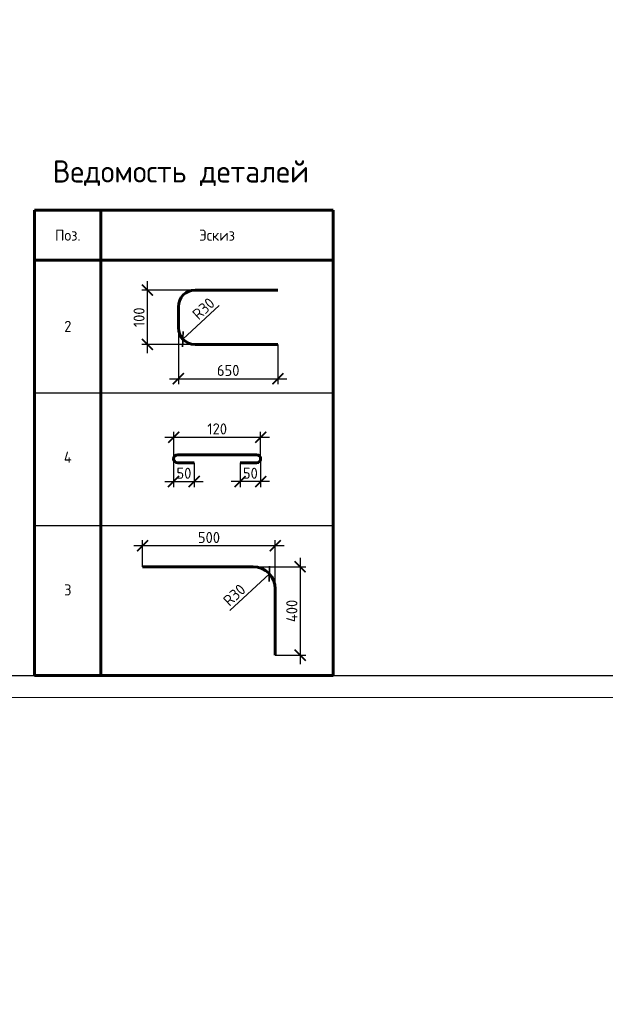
# Model space of a CAD drawing. Header units: millimetres. Extents: x 130535 to 3472113, y -231620 to 121434.
# Tile 69 of 133: x 501503 to 514747, y -14727 to 7540. Entities that reach past the tile are written whole.
import ezdxf
from ezdxf import colors
from ezdxf.entities.mleader import LeaderData, LeaderLine
from ezdxf.math import Vec2, Vec3

# ---------------------------------------------------------------- set-up
doc = ezdxf.new("R2010")
doc.units = ezdxf.units.MM
doc.layers.get('DEFPOINTS').update_dxf_attribs({"color": 1, "lineweight": 0})
for name, color, linetype, lineweight in [('Основная 0.60', 142, 'Continuous', 60), ('РАЗМЕРЫ', 1, 'Continuous', 9), ('Символы 0.20', 1, 'Continuous', 20), ('Текст 0.25', 82, 'Continuous', 25), ('ТОНКИЕ', 7, 'Continuous', 9)]:
    doc.layers.add(name, color=color, linetype=linetype, lineweight=lineweight)
doc.layers.add('ТОЛСТЫЕ_ОСНОВНЫЕ', color=6, linetype='Continuous')
doc.styles.add('GOST-2.304_Type-B', font='GOST_Common.ttf')
doc.styles.add('ГОСТ', font='isocpeur.TTF')
doc.dimstyles.new('СПДС', dxfattribs={"dimscale": 100, "dimtxt": 2.5, "dimasz": 2.5, "dimexe": 1.25, "dimexo": 0, "dimtad": 1, "dimdec": 0, "dimtxsty": 'GOST-2.304_Type-B', "dimblk": 'ARCHTICK', "dimcen": 2.5, "dimdle": 2, "dimadec": 0, "dimazin": 2, "dimtfac": 0.75, "dimtdec": 0, "dimtmove": 1, "dimatfit": 3, "dimfxl": 1, "dimtolj": 1, "dimarcsym": 1})

# ---------------------------------------------------------------- blocks, each defined once
blk = doc.blocks.new('*U5')
at = {"layer": 'ТОЛСТЫЕ_ОСНОВНЫЕ', "color": 6}
blk.add_lwpolyline([(20, 5), (589, 5), (589, 415), (20, 415)], close=True, dxfattribs=at)
at = {"layer": 'ТОНКИЕ'}
blk.add_lwpolyline([(0, 0), (594, 0), (594, 420), (0, 420)], close=True, dxfattribs=at)
blk = doc.blocks.new('_ArchTick')
at = {"color": 0, "linetype": 'ByBlock', "const_width": 0.15}
blk.add_lwpolyline([(-0.5, -0.5), (0.5, 0.5)], dxfattribs=at)
blk = doc.blocks.new('*D222')
at = {"layer": 'DEFPOINTS', "color": 0, "linetype": 'Continuous', "lineweight": 0, "transparency": 16777216}
for p in [(504391, 1424), (505468, 1424), (505468, 195)]:
    blk.add_point(p, dxfattribs=at)
at = {"layer": 'РАЗМЕРЫ', "color": 0, "linetype": 'Continuous', "lineweight": -2, "transparency": 16777216}
for p, q in [((504391, -5), (504391, 1624)), ((505468, 1424), (504266, 1424)), ((505468, 195), (504266, 195))]:
    blk.add_line(p, q, dxfattribs=at)
at = {"layer": 'РАЗМЕРЫ', "color": 0, "linetype": 'Continuous', "lineweight": -2, "transparency": 16777216, "xscale": 250, "yscale": 250, "zscale": 250}
for p, rotation in [((504391, 1424), 90), ((504391, 195), 270)]:
    blk.add_blockref('_ArchTick', p, dxfattribs=dict(at, rotation=rotation))
at = {"layer": 'РАЗМЕРЫ', "color": 0, "linetype": 'Continuous', "lineweight": 0, "transparency": 16777216, "insert": (504203, 810), "char_height": 250, "attachment_point": 5, "rotation": 90, "style": 'GOST-2.304_Type-B'}
blk.add_mtext('\\A1;100', dxfattribs=at)
blk = doc.blocks.new('*D223')
at = {"layer": 'DEFPOINTS', "color": 0, "linetype": 'Continuous', "lineweight": 0, "transparency": 16777216}
for p in [(505093, 570), (507343, 195), (507343, -579)]:
    blk.add_point(p, dxfattribs=at)
at = {"layer": 'РАЗМЕРЫ', "color": 0, "linetype": 'Continuous', "lineweight": -2, "transparency": 16777216}
for p, q in [((505093, 570), (505093, -704)), ((507343, 195), (507343, -704)), ((504893, -579), (507543, -579))]:
    blk.add_line(p, q, dxfattribs=at)
at = {"layer": 'РАЗМЕРЫ', "color": 0, "linetype": 'Continuous', "lineweight": -2, "transparency": 16777216, "xscale": 250, "yscale": 250, "zscale": 250, "rotation": 180}
blk.add_blockref('_ArchTick', (505093, -579), dxfattribs=at)
at = {"layer": 'РАЗМЕРЫ', "color": 0, "linetype": 'Continuous', "lineweight": -2, "transparency": 16777216, "xscale": 250, "yscale": 250, "zscale": 250}
blk.add_blockref('_ArchTick', (507343, -579), dxfattribs=at)
at = {"layer": 'РАЗМЕРЫ', "color": 0, "linetype": 'Continuous', "lineweight": 0, "transparency": 16777216, "insert": (506218, -391), "char_height": 250, "attachment_point": 5, "style": 'GOST-2.304_Type-B'}
blk.add_mtext('\\A1;650', dxfattribs=at)
blk = doc.blocks.new('*D224')
at = {"layer": 'DEFPOINTS', "color": 0, "linetype": 'Continuous', "lineweight": 0, "transparency": 16777216}
for p in [(505468, 570), (505193, 315)]:
    blk.add_point(p, dxfattribs=at)
at = {"layer": 'РАЗМЕРЫ', "color": 0, "linetype": 'Continuous', "lineweight": -2, "transparency": 16777216}
blk.add_line((506018, 1080), (505193, 315), dxfattribs=at)
at = {"layer": 'РАЗМЕРЫ', "color": 0, "linetype": 'Continuous', "lineweight": -2, "transparency": 16777216, "xscale": 250, "yscale": 250, "zscale": 250, "rotation": 222.8482016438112}
blk.add_blockref('_ArchTick', (505193, 315), dxfattribs=at)
at = {"layer": 'РАЗМЕРЫ', "color": 0, "linetype": 'Continuous', "lineweight": 0, "transparency": 16777216, "insert": (505661, 1005), "char_height": 250, "attachment_point": 5, "rotation": 42.8482, "style": 'GOST-2.304_Type-B'}
blk.add_mtext('\\A1;R30', dxfattribs=at)
blk = doc.blocks.new('*D225')
at = {"layer": 'DEFPOINTS', "color": 0, "linetype": 'Continuous', "lineweight": 0, "transparency": 16777216}
for p in [(506953, -2390), (506486, -2482), (506486, -2905)]:
    blk.add_point(p, dxfattribs=at)
at = {"layer": 'РАЗМЕРЫ', "color": 0, "linetype": 'Continuous', "lineweight": -2, "transparency": 16777216}
for p, q in [((506953, -2390), (506953, -3030)), ((506486, -2482), (506486, -3030)), ((507153, -2905), (506286, -2905))]:
    blk.add_line(p, q, dxfattribs=at)
at = {"layer": 'РАЗМЕРЫ', "color": 0, "linetype": 'Continuous', "lineweight": -2, "transparency": 16777216, "xscale": 250, "yscale": 250, "zscale": 250, "rotation": 180}
blk.add_blockref('_ArchTick', (506486, -2905), dxfattribs=at)
at = {"layer": 'РАЗМЕРЫ', "color": 0, "linetype": 'Continuous', "lineweight": -2, "transparency": 16777216, "xscale": 250, "yscale": 250, "zscale": 250}
blk.add_blockref('_ArchTick', (506953, -2905), dxfattribs=at)
at = {"layer": 'РАЗМЕРЫ', "color": 0, "linetype": 'Continuous', "lineweight": 0, "transparency": 16777216, "insert": (506720, -2717), "char_height": 250, "attachment_point": 5, "style": 'GOST-2.304_Type-B'}
blk.add_mtext('\\A1;50', dxfattribs=at)
blk = doc.blocks.new('*D226')
at = {"layer": 'DEFPOINTS', "color": 0, "linetype": 'Continuous', "lineweight": 0, "transparency": 16777216}
for p in [(504984, -2390), (505451, -2482), (505451, -2905)]:
    blk.add_point(p, dxfattribs=at)
at = {"layer": 'РАЗМЕРЫ', "color": 0, "linetype": 'Continuous', "lineweight": -2, "transparency": 16777216}
for p, q in [((504984, -2390), (504984, -3030)), ((505451, -2482), (505451, -3030)), ((504784, -2905), (505651, -2905))]:
    blk.add_line(p, q, dxfattribs=at)
at = {"layer": 'РАЗМЕРЫ', "color": 0, "linetype": 'Continuous', "lineweight": -2, "transparency": 16777216, "xscale": 250, "yscale": 250, "zscale": 250, "rotation": 180}
blk.add_blockref('_ArchTick', (504984, -2905), dxfattribs=at)
at = {"layer": 'РАЗМЕРЫ', "color": 0, "linetype": 'Continuous', "lineweight": -2, "transparency": 16777216, "xscale": 250, "yscale": 250, "zscale": 250}
blk.add_blockref('_ArchTick', (505451, -2905), dxfattribs=at)
at = {"layer": 'РАЗМЕРЫ', "color": 0, "linetype": 'Continuous', "lineweight": 0, "transparency": 16777216, "insert": (505218, -2717), "char_height": 250, "attachment_point": 5, "style": 'GOST-2.304_Type-B'}
blk.add_mtext('\\A1;50', dxfattribs=at)
blk = doc.blocks.new('*D227')
at = {"layer": 'DEFPOINTS', "color": 0, "linetype": 'Continuous', "lineweight": 0, "transparency": 16777216}
for p in [(506953, -1902), (504987, -2370), (506953, -2391)]:
    blk.add_point(p, dxfattribs=at)
at = {"layer": 'РАЗМЕРЫ', "color": 0, "linetype": 'Continuous', "lineweight": -2, "transparency": 16777216}
for p, q in [((504987, -2370), (504987, -1777)), ((506953, -2391), (506953, -1777)), ((504787, -1902), (507153, -1902))]:
    blk.add_line(p, q, dxfattribs=at)
at = {"layer": 'РАЗМЕРЫ', "color": 0, "linetype": 'Continuous', "lineweight": -2, "transparency": 16777216, "xscale": 250, "yscale": 250, "zscale": 250, "rotation": 180}
blk.add_blockref('_ArchTick', (504987, -1902), dxfattribs=at)
at = {"layer": 'РАЗМЕРЫ', "color": 0, "linetype": 'Continuous', "lineweight": -2, "transparency": 16777216, "xscale": 250, "yscale": 250, "zscale": 250}
blk.add_blockref('_ArchTick', (506953, -1902), dxfattribs=at)
at = {"layer": 'РАЗМЕРЫ', "color": 0, "linetype": 'Continuous', "lineweight": 0, "transparency": 16777216, "insert": (505970, -1714), "char_height": 250, "attachment_point": 5, "style": 'GOST-2.304_Type-B'}
blk.add_mtext('\\A1;120', dxfattribs=at)
blk = doc.blocks.new('*D240')
at = {"layer": 'DEFPOINTS', "color": 0, "linetype": 'Continuous', "lineweight": 0, "transparency": 16777216}
for p in [(506784, -4831), (507284, -6831), (507846, -6831)]:
    blk.add_point(p, dxfattribs=at)
at = {"layer": 'РАЗМЕРЫ', "color": 0, "linetype": 'Continuous', "lineweight": -2, "transparency": 16777216}
for p, q in [((507846, -4631), (507846, -7031)), ((506784, -4831), (507971, -4831)), ((507284, -6831), (507971, -6831))]:
    blk.add_line(p, q, dxfattribs=at)
at = {"layer": 'РАЗМЕРЫ', "color": 0, "linetype": 'Continuous', "lineweight": -2, "transparency": 16777216, "xscale": 250, "yscale": 250, "zscale": 250}
for p, rotation in [((507846, -4831), 90), ((507846, -6831), 270)]:
    blk.add_blockref('_ArchTick', p, dxfattribs=dict(at, rotation=rotation))
at = {"layer": 'РАЗМЕРЫ', "color": 0, "linetype": 'Continuous', "lineweight": 0, "transparency": 16777216, "insert": (507658, -5831), "char_height": 250, "attachment_point": 5, "rotation": 90, "style": 'GOST-2.304_Type-B'}
blk.add_mtext('\\A1;400', dxfattribs=at)
blk = doc.blocks.new('*D241')
at = {"layer": 'DEFPOINTS', "color": 0, "linetype": 'Continuous', "lineweight": 0, "transparency": 16777216}
for p in [(504284, -4357), (504284, -4831), (507284, -5331)]:
    blk.add_point(p, dxfattribs=at)
at = {"layer": 'РАЗМЕРЫ', "color": 0, "linetype": 'Continuous', "lineweight": -2, "transparency": 16777216}
for p, q in [((507484, -4357), (504084, -4357)), ((504284, -4831), (504284, -4232)), ((507284, -5331), (507284, -4232))]:
    blk.add_line(p, q, dxfattribs=at)
at = {"layer": 'РАЗМЕРЫ', "color": 0, "linetype": 'Continuous', "lineweight": -2, "transparency": 16777216, "xscale": 250, "yscale": 250, "zscale": 250, "rotation": 180}
blk.add_blockref('_ArchTick', (504284, -4357), dxfattribs=at)
at = {"layer": 'РАЗМЕРЫ', "color": 0, "linetype": 'Continuous', "lineweight": -2, "transparency": 16777216, "xscale": 250, "yscale": 250, "zscale": 250}
blk.add_blockref('_ArchTick', (507284, -4357), dxfattribs=at)
at = {"layer": 'РАЗМЕРЫ', "color": 0, "linetype": 'Continuous', "lineweight": 0, "transparency": 16777216, "insert": (505784, -4170), "char_height": 250, "attachment_point": 5, "style": 'GOST-2.304_Type-B'}
blk.add_mtext('\\A1;500', dxfattribs=at)
blk = doc.blocks.new('*D242')
at = {"layer": 'DEFPOINTS', "color": 0, "linetype": 'Continuous', "lineweight": 0, "transparency": 16777216}
for p in [(507150, -4991), (506784, -5331)]:
    blk.add_point(p, dxfattribs=at)
at = {"layer": 'РАЗМЕРЫ', "color": 0, "linetype": 'Continuous', "lineweight": -2, "transparency": 16777216}
blk.add_line((506256, -5821), (507150, -4991), dxfattribs=at)
at = {"layer": 'РАЗМЕРЫ', "color": 0, "linetype": 'Continuous', "lineweight": -2, "transparency": 16777216, "xscale": 250, "yscale": 250, "zscale": 250, "rotation": 42.84820164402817}
blk.add_blockref('_ArchTick', (507150, -4991), dxfattribs=at)
at = {"layer": 'РАЗМЕРЫ', "color": 0, "linetype": 'Continuous', "lineweight": 0, "transparency": 16777216, "insert": (506358, -5471), "char_height": 250, "attachment_point": 5, "rotation": 42.8482, "style": 'GOST-2.304_Type-B'}
blk.add_mtext('\\A1;R30', dxfattribs=at)
blk = doc.blocks.new('_None')

msp = doc.modelspace()

# ---------------------------------------------------------------- linework, layer by layer
at = {"layer": 'Основная 0.60', "linetype": 'Continuous', "lineweight": 60}
for p, q in [((501841.9, 3229.9), (508591.9, 3229.9)), ((501841.9, 3229.9), (501841.9, -7290.1)), ((503341.9, 3229.9), (503341.9, -7290.1)), ((508591.9, 3229.9), (508591.9, -7290.1)), ((501841.9, 2104.9), (508591.9, 2104.9)), ((501841.9, -7290.1), (508591.9, -7290.1))]:
    msp.add_line(p, q, dxfattribs=at)
at = {"layer": 'Основная 0.60'}
for p, q in [((505468.2, 1424.3), (507343.2, 1424.3)), ((505093.2, 1049.3), (505093.2, 569.8)), ((505468.2, 194.8), (507343.2, 194.8)), ((505076.2, -2298.1), (506861.3, -2298.1)), ((505076.2, -2481.7), (505451.2, -2481.7)), ((506861.3, -2481.7), (506486.3, -2481.7)), ((506783.8, -4831.1), (504283.8, -4831.1)), ((507283.8, -6831.1), (507283.8, -5331.1))]:
    msp.add_line(p, q, dxfattribs=at)
at = {"layer": 'Основная 0.60', "linetype": 'Continuous', "lineweight": -3}
for p, q in [((501841.9, -895.1), (508591.9, -895.1)), ((501841.9, -895.1), (508591.9, -895.1)), ((501841.9, -3895.1), (508591.9, -3895.1))]:
    msp.add_line(p, q, dxfattribs=at)
at = {"layer": 'Основная 0.60'}
for centre, radius, start, end in [((505468.2, 1049.3), 375, 90, 180), ((505468.2, 569.8), 375, 180, 270), ((505076.2, -2389.9), 91.8, 90, 270), ((506861.3, -2389.9), 91.8, 270, 90), ((506783.8, -5331.1), 500, 0, 90)]:
    msp.add_arc(centre, radius, start, end, dxfattribs=at)

# ---------------------------------------------------------------- block references
at = {"xscale": 100, "yscale": 100, "zscale": 100}
msp.add_blockref('*U5', (474692.4, -7790.1), dxfattribs=at)
msp.add_blockref('*U5', (474692.4, -7790.1), dxfattribs=at)

# ---------------------------------------------------------------- texts
at = {"insert": (153574.3, 18462.6), "char_height": 330, "attachment_point": 1, "style": 'ГОСТ'}
msp.add_mtext_dynamic_manual_height_columns('\\pi10055.14148;{\\H1.5152x;\\P\\pi7542.56108;Общие указания\\P\\pi1650;}1.^IРабочая документация разработана в соответствии с заданием на проектирование, требованиями действующих технических регламентов, стандартов, сводов правил и других документов, содержащих установленные требования.\\P2.^IРабочая документация выполнена в соответствии со следующими нормативными и техническими документами:\\P-^IСП 20.13330.2016 "Нагрузки и Воздействия";\\P-^IСП 63.13330.2012 "Бетонные и железобетонные конструкции. Основные положения";\\P-^IСП 22.13330.2016 "Основания зданий и сооружений";\\P-^IСП 45.13330.2012 "Земляные сооружения, основания и фундаменты".\\P3.   За относительную отметку 0,000 принята отметка чистого пола первого этажа.\\P4.^IПеречень видов работ, для которых необходимо составлять акты освидетельствования скрытых работ:\\P-^Iармирование конструкций;\\P-^Iосвидетельствование опалубки перед бетонированием;\\P-^Iвыполнение сварочных работ;\\P-^Iотбор контрольных проб бетона;\\P-^Iсоответствие законченных железобетонных конструкций проекту с отображением качества работ;\\P-^Iустройство монолитных конструкций, выполняемых в зимнее время;  \\P\\pi0;        -    устройство гидроизоляции;\\P\\pi1650;-^Iуплотнение грунтов и обратную засыпку.\\PЗапрещается выполнение последующих работ при отсутствии актов освидетельствования предшествующих скрытых работ во всех случаях.\\P\\pi0;        5. Проект рассчитан на производство работ в период положительных температур. В случае выполнения работ при отрицательных температурах необходимо выполнять требования СНиП часть 3 по производству работ и ППР.\\P        6. При минимальной температуре воздуха до минус 15°С допускается:\\P\\pi1650;-выдерживание бетона в конструкции методом термоса, при предварительном разогреве бетонной смеси;\\P -форсированный электроразогрев бетона в конструкции с повторным уплотнением.\\PПри минимальной температуре воздуха до минус 25°С допускается:\\P -обогрев бетона в греющей опалубке с помощью низкотемпературных электронагревателей;\\P -электродный сквозной прогрев бетона;\\P -электрообогрев с помощью греющего провода.', width=18460.283, gutter_width=5800, heights=[33815.2], dxfattribs=at)
at = {"layer": 'Основная 0.60', "linetype": 'Continuous', "lineweight": -3, "attachment_point": 5, "style": 'GOST-2.304_Type-B'}
for s, insert, char_height, width in [('Ведомость деталей', (505146.9, 4068.3), 500, 6669.969), ('Поз.', (502591.9, 2667.4), 250, 1200), ('Эскиз', (505966.9, 2667.4), 250, 1200), ('2', (502591.9, 604.9), 250, 1200), ('4', (502591.9, -2354.9), 250, 1200), ('3', (502591.9, -5354.9), 250, 1200)]:
    msp.add_mtext(s, dxfattribs=dict(at, insert=insert, char_height=char_height, width=width))
at = {"layer": 'Текст 0.25', "char_height": 250, "attachment_point": 1, "style": 'GOST-2.304_Type-B'}
for insert in [(385539.3, 4816.9), (451078.6, 4816.9)]:
    msp.add_mtext_dynamic_manual_height_columns('\\pi750;1 Обратную засыпку пазух выполнять непучинистым, ненабухающим грунтом без органических включений с проливкой водой слоями не более 20 см с уплотнением грунта до коэффициента уплотнения 0,95.\\P2 При производстве земляных работ не допускать ухудшения свойств грунтов и качества подготовленного основания вследствие замачивания, промерзания, размыва, повреждения механизмами и транспортом.\\P3 Поз. 5 установить на хим. анкер BIT 200 (EASY FIX DIT-200) или аналог. Анкеровка выполняется в теле стен и в теле плиты по всей длине с шагом 400 мм.\\P4 При изготовлении пространственных арматурных каркасов соединение стержней выполнять при помощи вязальной проволоки. \\P5 Поз. 4 установить в шахматном порядке.\\P6 Выполнить обмазочную гидроизоляцию всех поверхностей, соприкасающихся с грунтом, горячим битумом за 2 раза.', width=17507.725, gutter_width=1250, heights=[0], dxfattribs=dict(at, insert=insert))

# ---------------------------------------------------------------- dimensions: what is measured, and where the dimension line sits
at = {"layer": 'РАЗМЕРЫ', "color": 3, "linetype": 'Continuous', "lineweight": 0}
for base, p1, p2, angle, text, picture, middle in [((504390.5, 1424.3), (505468.2, 194.8), (505468.2, 1424.3), 90, '100', '*D222', (504203, 809.6)), ((506486.3, -2904.7), (506953.1, -2389.9), (506486.3, -2481.7), 180, '50', '*D225', (506719.7, -2717.2)), ((504283.8, -4357.5), (507283.8, -5331.1), (504283.8, -4831.1), 180, '500', '*D241', (505783.8, -4170)), ((507845.7, -6831.1), (506783.8, -4831.1), (507283.8, -6831.1), 270, '400', '*D240', (507658.2, -5831.1))]:
    dim = msp.add_linear_dim(base=base, p1=p1, p2=p2, angle=angle, text=text, dimstyle='СПДС', override={"dimlfac": 0.2}, dxfattribs=at)
    dim.commit()
    dim.dimension.update_dxf_attribs({"geometry": picture, "text_midpoint": middle})
for center, mpoint, picture, middle in [((505468.2, 569.8), (505193.2, 314.8), '*D224', (505788.9, 867.3)), ((506783.8, -5331.1), (507150.4, -4991), '*D242', (506485.2, -5608.1))]:
    dim = msp.add_radius_dim(center=center, mpoint=mpoint, text='R30', dimstyle='СПДС', override={"dimlfac": 0.2}, dxfattribs=at)
    dim.commit()
    dim.dimension.update_dxf_attribs({"geometry": picture, "text_midpoint": middle, "dimtype": 164})
for base, p1, p2, text, picture, middle in [((507343.2, -578.6), (505093.2, 569.8), (507343.2, 194.8), '650', '*D223', (506218.2, -391.1)), ((506953.1, -1901.9), (504986.6, -2369.9), (506953.1, -2390.9), '120', '*D227', (505969.8, -1714.4)), ((505451.2, -2904.7), (504984.4, -2389.9), (505451.2, -2481.7), '50', '*D226', (505217.8, -2717.2))]:
    dim = msp.add_linear_dim(base=base, p1=p1, p2=p2, text=text, dimstyle='СПДС', override={"dimlfac": 0.2}, dxfattribs=at)
    dim.commit()
    dim.dimension.update_dxf_attribs({"geometry": picture, "text_midpoint": middle})

# ---------------------------------------------------------------- leaders
at = {"layer": 'Символы 0.20', "ltscale": 100}
ml = msp.add_multileader_mtext('Standard', dxfattribs=at)
ml.set_content('Щебень фр.20-40', color=256, style='ГОСТ')
ml.set_leader_properties(color=256, linetype='ByLayer', lineweight=-1)
ml.set_arrow_properties(name='NONE')
ml.build(insert=Vec2(0, 0))
ml.multileader.update_dxf_attribs({"text_left_attachment_type": 6, "text_right_attachment_type": 6, "dogleg_length": 2.5, "arrow_head_size": 45, "scale": 100})
ctx = ml.context
ctx.base_point, ctx.scale, ctx.char_height, ctx.arrow_head_size, ctx.landing_gap_size, ctx.plane_origin = Vec3(443794.3, 5890.3), 100, 300, 45, 22.5, Vec3(437897.8, 2579.9)
ctx.left_attachment, ctx.right_attachment = 6, 6
notes = []
notes.append((ctx, [(1, (1, 1, 0), (443544.3, 5890.3), (1, 0), 250, [(0, [(441793.3, 7316.8)], 0, [])])]))
ctx.mtext.insert, ctx.mtext.width, ctx.mtext.flow_direction = Vec3(443816.8, 6280.3), 2129.129, 5
ml = msp.add_multileader_mtext('Standard', dxfattribs=at)
ml.set_content('Щебень фр.20-40', color=256, style='ГОСТ')
ml.set_leader_properties(color=256, linetype='ByLayer', lineweight=-1)
ml.set_arrow_properties(name='NONE')
ml.build(insert=Vec2(0, 0))
ml.multileader.update_dxf_attribs({"text_left_attachment_type": 6, "text_right_attachment_type": 6, "dogleg_length": 2.5, "arrow_head_size": 45, "scale": 100})
ctx = ml.context
ctx.base_point, ctx.scale, ctx.char_height, ctx.arrow_head_size, ctx.landing_gap_size, ctx.plane_origin = Vec3(378255, 5560.4), 100, 300, 45, 22.5, Vec3(372358.5, 2249.9)
ctx.left_attachment, ctx.right_attachment = 6, 6
notes.append((ctx, [(1, (1, 1, 0), (378005, 5560.4), (1, 0), 250, [(0, [(376254, 6986.9)], 0, [])])]))
ctx.mtext.insert, ctx.mtext.width, ctx.mtext.flow_direction = Vec3(378277.5, 5950.4), 2129.129, 5
for ctx, leaders in notes:
    for number, flags, end, landing, length, lines in leaders:
        leader = LeaderData()
        leader.index, (leader.has_last_leader_line, leader.has_dogleg_vector, leader.attachment_direction) = number, flags
        leader.last_leader_point, leader.dogleg_vector, leader.dogleg_length = Vec3(end), Vec3(landing), length
        for number, points, colour, breaks in lines:
            line = LeaderLine()
            line.index, line.vertices, line.color, line.breaks = number, Vec3.list(points), colors.encode_raw_color(colour), breaks
            leader.lines.append(line)
        ctx.leaders.append(leader)

doc.saveas('drawing.dxf')
